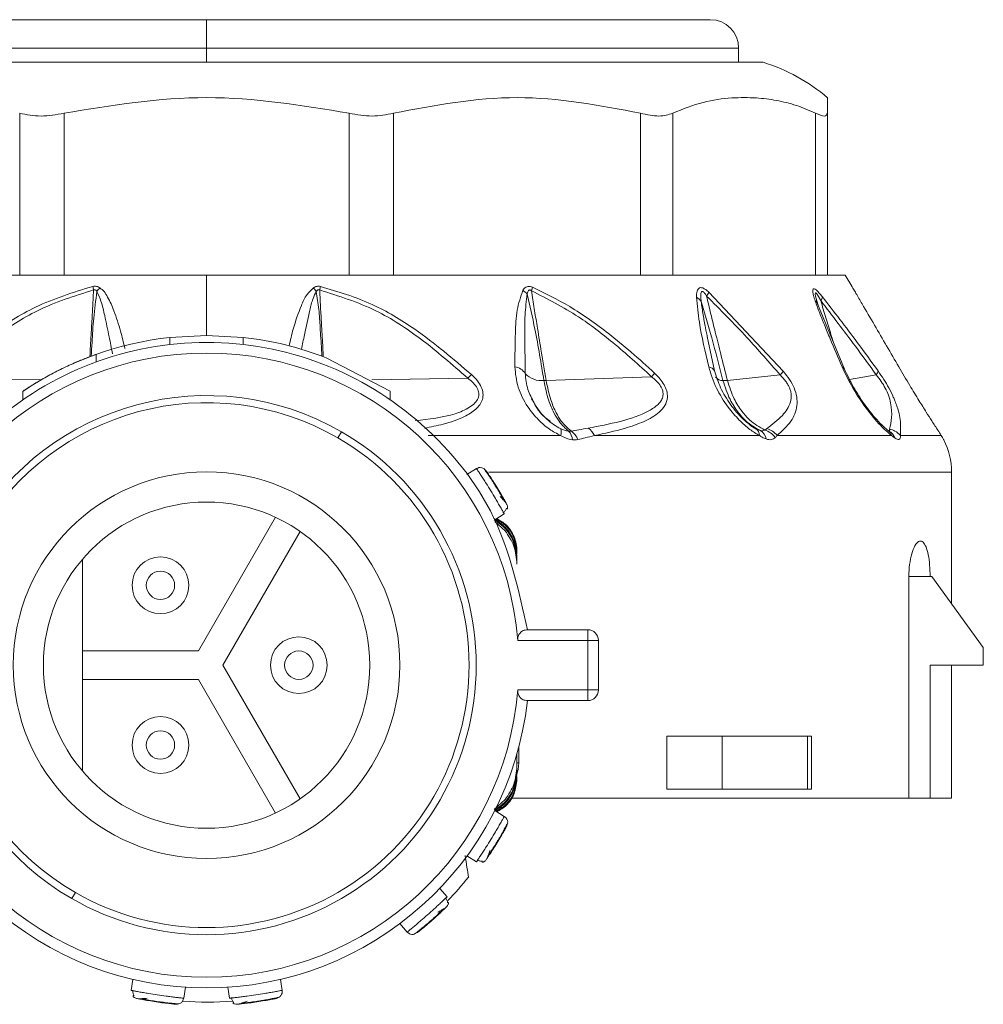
# Model space of a CAD drawing. Header units: millimetres. Extents: x -447 to 1924, y -61 to 422.
# Tile 2 of 57: x -431 to -404, y 153 to 180. Entities that reach past the tile are written whole.
import ezdxf

# ---------------------------------------------------------------- set-up
doc = ezdxf.new("R2010")
doc.units = ezdxf.units.MM

# ---------------------------------------------------------------- blocks, each defined once
blk = doc.blocks.new('Drawing View4')
at = {"color": 7, "linetype": 'Continuous', "lineweight": 18}
for p, q in [((-31.706, 2.201), (-17.506, 2.201)), ((-17.506, 2.201), (-17.506, 1.401)), ((-17.506, 2.201), (-3.306, 2.201)), ((-32.506, 1.401), (-17.506, 1.401)), ((-17.506, 1.001), (-17.506, 1.401)), ((-17.506, 1.401), (-2.506, 1.401)), ((-2.506, 1.001), (-2.506, 1.401)), ((-32.661, 1.001), (-1.816, 1.001)), ((-22.775, -4.999), (-22.775, -0.434)), ((-21.525, -4.999), (-21.525, -0.434)), ((-13.487, -4.999), (-13.487, -0.434)), ((-12.237, -4.999), (-12.237, -0.434)), ((-5.275, -4.999), (-5.275, -0.434)), ((-4.36, -4.999), (-4.36, -0.434)), ((-0.341, -4.999), (-0.341, -0.434)), ((-0.006, -4.999), (-0.006, -0.434)), ((-29.941, -4.999), (-22.559, -4.999)), ((-21.768, -4.999), (-22.559, -4.999)), ((-21.768, -4.999), (-17.506, -4.999)), ((-17.506, -4.999), (-13.244, -4.999)), ((-17.506, -4.999), (-17.506, -6.699)), ((-12.453, -4.999), (-13.244, -4.999)), ((-12.453, -4.999), (-5.071, -4.999)), ((-4.491, -4.999), (-5.071, -4.999)), ((-4.491, -4.999), (-0.23, -4.999)), ((-0.018, -4.999), (-0.23, -4.999)), ((-0.006, -4.999), (0.494, -4.999)), ((0.684, -5.315), (0.494, -4.999)), ((-3.346, -5.486), (-1.249, -7.713)), ((0.479, -7.654), (-0.303, -5.766)), ((-18.541, -6.757), (-17.506, -6.699)), ((-18.541, -6.958), (-18.541, -6.757)), ((-17.506, -6.699), (-16.471, -6.757)), ((-16.471, -6.958), (-16.471, -6.757)), ((-3.187, -7.696), (-3.393, -6.734)), ((-20.62, -7.448), (-20.62, -7.236)), ((-14.131, -7.333), (-12.331, -8.272)), ((-22.167, -7.951), (-24.868, -7.906)), ((-12.845, -7.951), (-10.143, -7.906)), ((-7.936, -7.973), (-4.961, -7.865)), ((-2.825, -7.968), (-1.337, -7.817)), ((0.622, -7.94), (1.371, -7.811)), ((-22.69, -8.52), (-22.69, -8.278)), ((-12.331, -8.513), (-12.331, -8.272)), ((-13.706, -9.417), (-13.806, -9.59)), ((-2.022, -9.333), (-2.16, -9.247)), ((-1.969, -9.36), (-1.979, -9.364)), ((1.776, -9.427), (1.716, -9.389)), ((-7.529, -9.524), (-11.255, -9.524)), ((-1.921, -9.524), (-6.569, -9.524)), ((1.806, -9.524), (-1.426, -9.524)), ((3.205, -9.524), (2.056, -9.524)), ((3.234, -9.574), (3.224, -9.556)), ((3.278, -9.649), (3.27, -9.633)), ((-9.897, -10.456), (-10.165, -10.621)), ((-9.687, -10.458), (-9.688, -10.456)), ((3.494, -10.553), (-9.553, -10.553)), ((3.494, -14.263), (3.494, -10.553)), ((-15.561, -11.83), (-17.737, -15.599)), ((-9.381, -11.9), (-9.113, -11.735)), ((-9.089, -12.209), (-9.382, -11.944)), ((-17.044, -15.999), (-14.868, -12.23)), ((-21.006, -13.014), (-21.006, -18.984)), ((-8.756, -12.784), (-8.756, -12.858)), ((-8.756, -12.969), (-8.756, -13.043)), ((-8.756, -13.043), (-8.756, -13.154)), ((2.293, -13.499), (2.293, -19.749)), ((2.293, -13.499), (2.89, -13.499)), ((2.94, -13.499), (2.89, -13.499)), ((4.39, -15.499), (2.94, -13.499)), ((-8.461, -14.999), (-6.761, -14.999)), ((-6.761, -14.999), (-6.761, -15.299)), ((-8.734, -15.299), (-6.761, -15.299)), ((-6.761, -16.699), (-6.761, -15.299)), ((-6.761, -15.299), (-6.461, -15.299)), ((-6.461, -16.699), (-6.461, -15.299)), ((4.39, -15.999), (4.39, -15.499)), ((-17.737, -15.599), (-21.006, -15.599)), ((-14.868, -19.768), (-17.044, -15.999)), ((4.39, -15.999), (2.89, -15.999)), ((2.89, -19.749), (2.89, -15.999)), ((3.494, -19.749), (3.494, -15.999)), ((-21.006, -16.399), (-17.737, -16.399)), ((-17.737, -16.399), (-15.561, -20.168)), ((-6.761, -16.699), (-8.734, -16.699)), ((-6.761, -16.699), (-6.761, -16.999)), ((-6.461, -16.699), (-6.761, -16.699)), ((-6.761, -16.999), (-8.461, -16.999)), ((-4.53, -17.999), (-4.53, -19.499)), ((-4.53, -17.999), (-2.967, -17.999)), ((-2.967, -17.999), (-2.967, -19.499)), ((-0.57, -17.999), (-2.967, -17.999)), ((-0.57, -19.499), (-0.57, -17.999)), ((-0.57, -17.999), (-0.455, -17.999)), ((-0.455, -19.499), (-0.455, -17.999)), ((-8.706, -18.749), (-8.706, -18.316)), ((-8.756, -18.844), (-8.756, -18.498)), ((-8.756, -18.498), (-8.756, -18.955)), ((-8.756, -18.749), (-8.706, -18.749)), ((-8.756, -19.029), (-8.756, -18.955)), ((-8.756, -19.214), (-8.756, -19.14)), ((-4.53, -19.499), (-2.967, -19.499)), ((-0.57, -19.499), (-2.967, -19.499)), ((-0.455, -19.499), (-0.57, -19.499)), ((-9.397, -20.069), (-9.084, -19.784)), ((-8.88, -19.749), (2.293, -19.749)), ((2.293, -19.749), (2.89, -19.749)), ((2.89, -19.749), (3.494, -19.749)), ((-9.113, -20.263), (-9.381, -20.098)), ((-9.019, -20.451), (-9.018, -20.448)), ((-10.165, -21.377), (-9.897, -21.542)), ((-21.306, -22.581), (-21.206, -22.408)), ((-10.726, -22.53), (-10.935, -22.294)), ((-12.058, -23.288), (-11.85, -23.524)), ((-19.588, -24.858), (-19.635, -25.169)), ((-15.377, -25.169), (-15.424, -24.858)), ((-18.151, -25.391), (-18.105, -25.079)), ((-16.907, -25.079), (-16.861, -25.391)), ((-15.461, -25.362), (-15.458, -25.361)), ((-18.287, -25.55), (-18.285, -25.551))]:
    blk.add_line(p, q, dxfattribs=at)
at = {"color": 7, "linetype": 'Continuous', "lineweight": 18, "flags": 128}
for points in [[(-0.277, -5.821), (-0.34, -5.596), (-0.349, -5.537), (-0.344, -5.501), (-0.338, -5.498), (-0.328, -5.502), (-0.317, -5.512), (-0.303, -5.529), (-0.255, -5.604), (-0.191, -5.721), (-0.191, -5.721)], [(-3.186, -7.697), (-3.178, -7.716), (-3.175, -7.725)], [(-8.759, -19.07), (-8.725, -18.944), (-8.706, -18.749)]]:
    blk.add_lwpolyline(points, dxfattribs=at)
at = {"color": 7, "linetype": 'Continuous', "lineweight": 18}
for centre, radius in [((-17.506, -15.999), 5.45), ((-18.806, -13.747), 0.8), ((-18.806, -13.747), 0.4), ((-14.906, -15.999), 0.8), ((-14.906, -15.999), 0.4), ((-18.806, -18.251), 0.8), ((-18.806, -18.251), 0.4)]:
    blk.add_circle(centre, radius, dxfattribs=at)
for centre, radius, start, end in [((-3.306, 1.401), 0.8, 0, 90), ((-3.343, -3.917), 5.15, 49.5183, 72.7451), ((-13.114, -3.919), 7.726, 190.4457, 191.199), ((-19.711, -6.096), 1.091, 137.4852, 144.4164), ((-15.301, -6.096), 1.091, 35.5839, 42.5146), ((-21.898, -3.918), 7.728, 348.8011, 349.5542), ((-9.002, -6.014), 0.716, 42.1041, 54.997), ((-9.512, -5.09), 1.218, 343.2269, 348.1023), ((-4.074, -5.114), 0.817, 324.312, 332.9367), ((-3.873, -5.962), 0.381, 35.3627, 62.4573), ((-0.449, -5.883), 0.183, 9.6755, 56.8985), ((-0.417, -5.564), 0.276, 325.3525, 350.0463), ((-17.506, -15.999), 9.3, 96.392, 123.8803), ((-17.506, -15.999), 9.3, 68.7239, 83.6126), ((-17.506, -15.999), 8.8, 4.5625, 175.4375), ((-8.868, -7.995), 0.41, 32.3293, 82.7621), ((-7.443, -5.684), 3.304, 318.6958, 320.9747), ((-3.394, -7.833), 0.248, 33.0284, 79.616), ((-2.039, -7.145), 0.972, 316.2502, 324.2975), ((0.375, -7.694), 0.111, 21.7224, 71.6903), ((1.183, -7.652), 0.246, 319.7706, 348.2769), ((-8.347, -9.712), 2.547, 131.5813, 134.8588), ((-8.064, -7.355), 0.622, 222.5894, 276.1157), ((-2.963, -7.725), 0.247, 217.6379, 273.5303), ((-17.506, -15.999), 7.6, 60, 240), ((-17.506, -15.999), 7.4, 60, 240), ((-17.506, -15.999), 7.6, 240, 60), ((-7.8, -9.417), 0.292, 338.5722, 16.7228), ((-7.58, -9.675), 0.392, 4.5888, 44.8043), ((-7.491, -9.794), 0.476, 19.1614, 56.6876), ((-7, -9.72), 0.473, 24.4313, 58.458), ((-2.123, -9.509), 0.203, 355.746, 60.047), ((-2.058, -9.673), 0.33, 9.2768, 60.3932), ((-1.932, -9.907), 0.56, 35.462, 73.3226), ((-1.869, -9.868), 0.562, 37.8002, 73.6245), ((1.523, -9.615), 0.298, 17.8912, 49.3711), ((1.552, -9.726), 0.373, 19.884, 63.1716), ((-17.506, -15.999), 7.4, 240, 60), ((1.494, -10.553), 2, 0, 26.8824), ((-17.506, -15.999), 4.6, 360, 180), ((-6.761, -15.299), 0.3, 0, 90), ((-17.506, -15.999), 4.6, 180, 360), ((-17.506, -15.999), 8.8, 184.5625, 355.4375), ((-6.761, -16.699), 0.3, 270, 0), ((-17.506, -15.999), 9.1, 186.309, 353.691), ((-17.506, -15.999), 9.5, 315.6786, 320.9984), ((-17.506, -15.999), 9.5, 265.9818, 274.3584)]:
    blk.add_arc(centre, radius, start, end, dxfattribs=at)
for points, knots in [([(-13.487, -0.434), (-14.826, -0.214), (-17.506, 0.224), (-20.185, -0.214), (-21.525, -0.434)], [0, 0, 0, 0, 0.499933, 1, 1, 1, 1]), ([(-5.275, -0.434), (-6.434, -0.214), (-8.755, 0.224), (-11.075, -0.214), (-12.237, -0.434)], [0, 0, 0, 0, 0.499632, 1, 1, 1, 1]), ([(-0.341, -0.434), (-0.52, -0.356), (-0.883, -0.199), (-1.44, -0.067), (-2.047, 0.01), (-2.737, 0.007), (-3.527, -0.097), (-4.076, -0.319), (-4.36, -0.434)], [0, 0, 0, 0, 0.135419, 0.274991, 0.415244, 0.585607, 0.785782, 1, 1, 1, 1]), ([(-0.006, -0.007), (-0.006, -0.005), (-0.006, 0.002), (-0.006, -0.101), (-0.006, -0.32), (-0.006, -0.434)], [0, 0, 0, 0, 0.171076, 0.571477, 1, 1, 1, 1]), ([(-24.975, -7.807), (-24.514, -7.413), (-23.689, -6.707), (-22.277, -5.801), (-21.263, -5.489), (-20.713, -5.319)], [0, 0, 0, 0, 0.366467, 0.656613, 1, 1, 1, 1]), ([(-24.868, -7.906), (-24.417, -7.513), (-23.608, -6.809), (-22.226, -5.903), (-21.232, -5.589), (-20.694, -5.419)], [0, 0, 0, 0, 0.368099, 0.658336, 1, 1, 1, 1]), ([(-20.797, -7.301), (-20.785, -7.097), (-20.763, -6.718), (-20.734, -6.188), (-20.71, -5.765), (-20.698, -5.517), (-20.694, -5.419)], [0, 0, 0, 0, 0.324998, 0.604377, 0.844633, 1, 1, 1, 1]), ([(-20.758, -7.286), (-20.75, -7.159), (-20.728, -6.802), (-20.696, -6.193), (-20.632, -5.712), (-20.598, -5.461)], [0, 0, 0, 0, 0.20978, 0.587187, 1, 1, 1, 1]), ([(-20.713, -5.319), (-20.697, -5.317), (-20.662, -5.312), (-20.591, -5.318), (-20.545, -5.343), (-20.515, -5.359)], [0, 0, 0, 0, 0.222827, 0.488483, 1, 1, 1, 1]), ([(-20.694, -5.419), (-20.689, -5.417), (-20.678, -5.414), (-20.661, -5.413), (-20.64, -5.42), (-20.618, -5.436), (-20.605, -5.452), (-20.598, -5.461)], [0, 0, 0, 0, 0.132574, 0.271467, 0.437835, 0.686828, 1, 1, 1, 1]), ([(-20.598, -5.461), (-20.557, -5.552), (-20.458, -5.772), (-20.366, -6.208), (-20.256, -6.701), (-20.19, -7.059), (-20.161, -7.217)], [0, 0, 0, 0, 0.162514, 0.393457, 0.730011, 1, 1, 1, 1]), ([(-20.515, -5.359), (-20.474, -5.393), (-20.384, -5.469), (-20.249, -5.689), (-20.089, -6.06), (-19.934, -6.548), (-19.849, -6.907), (-19.81, -7.07)], [0, 0, 0, 0, 0.082219, 0.179526, 0.407873, 0.730876, 1, 1, 1, 1]), ([(-15.182, -6.996), (-15.145, -6.838), (-15.053, -6.452), (-14.885, -5.97), (-14.71, -5.565), (-14.56, -5.42), (-14.496, -5.359)], [0, 0, 0, 0, 0.271172, 0.663185, 0.858681, 1, 1, 1, 1]), ([(-14.827, -7.095), (-14.802, -6.957), (-14.733, -6.59), (-14.625, -6.112), (-14.528, -5.697), (-14.446, -5.528), (-14.413, -5.461)], [0, 0, 0, 0, 0.251722, 0.67041, 0.870782, 1, 1, 1, 1]), ([(-14.496, -5.359), (-14.465, -5.342), (-14.421, -5.319), (-14.35, -5.312), (-14.317, -5.317), (-14.299, -5.319)], [0, 0, 0, 0, 0.527893, 0.749645, 1, 1, 1, 1]), ([(-14.413, -5.461), (-14.406, -5.452), (-14.394, -5.436), (-14.372, -5.42), (-14.352, -5.414), (-14.335, -5.413), (-14.324, -5.417), (-14.318, -5.419)], [0, 0, 0, 0, 0.312066, 0.577689, 0.709478, 0.846396, 1, 1, 1, 1]), ([(-14.413, -5.461), (-14.387, -5.63), (-14.334, -5.969), (-14.304, -6.511), (-14.274, -6.951), (-14.257, -7.22), (-14.253, -7.287)], [0, 0, 0, 0, 0.2774802, 0.5571743, 0.8903511, 1, 1, 1, 1]), ([(-14.318, -5.419), (-13.779, -5.59), (-12.762, -5.912), (-11.383, -6.824), (-10.577, -7.528), (-10.143, -7.906)], [0, 0, 0, 0, 0.342559, 0.646235, 1, 1, 1, 1]), ([(-14.318, -5.419), (-14.309, -5.603), (-14.292, -5.942), (-14.261, -6.488), (-14.236, -6.932), (-14.22, -7.221), (-14.215, -7.301)], [0, 0, 0, 0, 0.292224, 0.54043, 0.87134, 1, 1, 1, 1]), ([(-14.299, -5.319), (-13.804, -5.467), (-12.862, -5.749), (-11.428, -6.623), (-10.557, -7.364), (-10.037, -7.807)], [0, 0, 0, 0, 0.308412, 0.587789, 1, 1, 1, 1]), ([(-8.817, -7.588), (-8.813, -7.27), (-8.807, -6.732), (-8.778, -5.99), (-8.652, -5.611), (-8.591, -5.427)], [0, 0, 0, 0, 0.427707, 0.722359, 1, 1, 1, 1]), ([(-8.591, -5.427), (-8.574, -5.403), (-8.542, -5.361), (-8.484, -5.328), (-8.43, -5.318), (-8.378, -5.32), (-8.34, -5.334), (-8.32, -5.341)], [0, 0, 0, 0, 0.303841, 0.543349, 0.671179, 0.821746, 1, 1, 1, 1]), ([(-8.522, -7.776), (-8.527, -7.449), (-8.535, -6.9), (-8.539, -6.146), (-8.493, -5.73), (-8.47, -5.533)], [0, 0, 0, 0, 0.4373839, 0.7346037, 1, 1, 1, 1]), ([(-8.47, -5.533), (-8.465, -5.512), (-8.456, -5.476), (-8.434, -5.44), (-8.413, -5.424), (-8.397, -5.419), (-8.38, -5.421), (-8.362, -5.429), (-8.351, -5.437), (-8.345, -5.442)], [0, 0, 0, 0, 0.336697, 0.565233, 0.658713, 0.752306, 0.821694, 0.902667, 1, 1, 1, 1]), ([(-8.47, -5.533), (-8.394, -5.863), (-8.205, -6.677), (-8.075, -7.49), (-7.998, -7.973)], [0, 0, 0, 0, 0.404874, 1, 1, 1, 1]), ([(-8.345, -5.442), (-8.32, -5.61), (-8.27, -5.939), (-8.18, -6.488), (-8.07, -7.163), (-7.985, -7.678), (-7.936, -7.973)], [0, 0, 0, 0, 0.1994012, 0.3895888, 0.6507497, 1, 1, 1, 1]), ([(-8.345, -5.442), (-7.898, -5.672), (-7.097, -6.085), (-5.981, -6.937), (-5.322, -7.537), (-4.961, -7.865)], [0, 0, 0, 0, 0.364986, 0.653176, 1, 1, 1, 1]), ([(-8.32, -5.341), (-7.965, -5.514), (-7.217, -5.879), (-6.305, -6.538), (-5.516, -7.18), (-5.094, -7.566), (-4.877, -7.765)], [0, 0, 0, 0, 0.283427, 0.598157, 0.79281, 1, 1, 1, 1]), ([(-3.697, -5.624), (-3.696, -5.583), (-3.694, -5.51), (-3.672, -5.425), (-3.636, -5.373), (-3.586, -5.349), (-3.517, -5.359), (-3.431, -5.409), (-3.375, -5.459), (-3.346, -5.486)], [0, 0, 0, 0, 0.202674, 0.363901, 0.493169, 0.594446, 0.716905, 0.852714, 1, 1, 1, 1]), ([(-3.562, -5.741), (-3.567, -5.696), (-3.576, -5.619), (-3.574, -5.527), (-3.56, -5.476), (-3.538, -5.461), (-3.522, -5.463), (-3.503, -5.471), (-3.48, -5.492), (-3.447, -5.533), (-3.425, -5.568), (-3.41, -5.591)], [0, 0, 0, 0, 0.274116, 0.463194, 0.592982, 0.653123, 0.685144, 0.720858, 0.783468, 0.856593, 1, 1, 1, 1]), ([(-0.349, -5.729), (-0.366, -5.677), (-0.397, -5.583), (-0.421, -5.467), (-0.418, -5.395), (-0.381, -5.377), (-0.318, -5.417), (-0.236, -5.5), (-0.178, -5.573), (-0.146, -5.612)], [0, 0, 0, 0, 0.195281, 0.351729, 0.494735, 0.605844, 0.71819, 0.84666, 1, 1, 1, 1]), ([(0.684, -5.315), (0.684, -5.315), (0.684, -5.316), (0.731, -5.395), (0.828, -5.561), (1.027, -5.902), (1.43, -6.592), (1.78, -7.195), (2.009, -7.588)], [0, 0, 0, 0, 0.01856, 0.08035, 0.139672, 0.271094, 0.523902, 1, 1, 1, 1]), ([(-3.349, -7.588), (-3.45, -7.164), (-3.61, -6.49), (-3.673, -5.858), (-3.697, -5.624)], [0, 0, 0, 0, 0.629625, 1, 1, 1, 1]), ([(-3.562, -5.741), (-3.461, -6.085), (-3.242, -6.831), (-3.051, -7.572), (-2.948, -7.971)], [0, 0, 0, 0, 0.460533, 1, 1, 1, 1]), ([(-3.383, -6.781), (-3.403, -6.681), (-3.447, -6.461), (-3.511, -6.114), (-3.545, -5.868), (-3.562, -5.741)], [0, 0, 0, 0, 0.287712, 0.634105, 1, 1, 1, 1]), ([(-3.41, -5.591), (-3.371, -5.76), (-3.292, -6.101), (-3.156, -6.647), (-3, -7.27), (-2.886, -7.722), (-2.825, -7.968)], [0, 0, 0, 0, 0.2134593, 0.4293792, 0.6901911, 1, 1, 1, 1]), ([(-3.41, -5.591), (-3.026, -5.976), (-2.313, -6.692), (-1.645, -7.462), (-1.337, -7.817)], [0, 0, 0, 0, 0.53826, 1, 1, 1, 1]), ([(0.41, -7.588), (0.296, -7.322), (0.125, -6.925), (-0.083, -6.422), (-0.227, -6.064), (-0.307, -5.843), (-0.349, -5.729)], [0, 0, 0, 0, 0.420929, 0.628617, 0.808166, 1, 1, 1, 1]), ([(-0.282, -5.807), (-0.288, -5.787), (-0.3, -5.749), (-0.31, -5.714), (-0.314, -5.697)], [0, 0, 0, 0, 0.5132869, 1, 1, 1, 1]), ([(-0.282, -5.807), (-0.288, -5.787), (-0.3, -5.749), (-0.31, -5.714), (-0.314, -5.697)], [0, 0, 0, 0, 0.513285, 1, 1, 1, 1]), ([(-0.191, -5.721), (0.136, -6.147), (0.664, -6.833), (1.176, -7.542), (1.371, -7.811)], [0, 0, 0, 0, 0.619883, 1, 1, 1, 1]), ([(-0.191, -5.721), (-0.144, -5.882), (-0.05, -6.202), (0.068, -6.586), (0.137, -6.811), (0.157, -6.876)], [0, 0, 0, 0, 0.416733, 0.829511, 1, 1, 1, 1]), ([(-0.146, -5.612), (0.183, -6.037), (0.714, -6.723), (1.229, -7.433), (1.424, -7.702)], [0, 0, 0, 0, 0.620107, 1, 1, 1, 1]), ([(-22.69, -8.278), (-22.686, -8.275), (-22.678, -8.27), (-22.593, -8.213), (-22.401, -8.089), (-22.072, -7.893), (-21.681, -7.684), (-21.277, -7.494), (-20.979, -7.371), (-20.799, -7.301), (-20.698, -7.264), (-20.632, -7.24), (-20.624, -7.237), (-20.62, -7.236)], [0, 0, 0, 0, 0.060058, 0.121373, 0.242824, 0.369606, 0.499838, 0.629592, 0.754948, 0.816741, 0.877799, 0.939002, 1, 1, 1, 1]), ([(-7.529, -9.524), (-7.633, -9.469), (-7.858, -9.352), (-8.176, -9.071), (-8.497, -8.674), (-8.759, -8.157), (-8.797, -7.779), (-8.817, -7.588)], [0, 0, 0, 0, 0.137707, 0.297654, 0.485766, 0.740451, 1, 1, 1, 1]), ([(-4.877, -7.765), (-4.823, -7.818), (-4.72, -7.921), (-4.6, -8.094), (-4.525, -8.273), (-4.494, -8.583), (-4.729, -8.895), (-5.176, -9.143), (-5.788, -9.357), (-6.282, -9.462), (-6.569, -9.524)], [0, 0, 0, 0, 0.054232, 0.103303, 0.150337, 0.200897, 0.369635, 0.542742, 0.734318, 1, 1, 1, 1]), ([(-1.921, -9.524), (-2.012, -9.47), (-2.207, -9.354), (-2.511, -9.077), (-2.844, -8.688), (-3.169, -8.17), (-3.288, -7.787), (-3.349, -7.588)], [0, 0, 0, 0, 0.136663, 0.294577, 0.479617, 0.72985, 1, 1, 1, 1]), ([(-1.961, -9.377), (-2.032, -9.334), (-2.175, -9.246), (-2.448, -9.006), (-2.751, -8.653), (-3.037, -8.178), (-3.137, -7.857), (-3.187, -7.696)], [0, 0, 0, 0, 0.121266, 0.245154, 0.495302, 0.747134, 1, 1, 1, 1]), ([(-1.249, -7.713), (-1.187, -7.789), (-1.067, -7.937), (-0.93, -8.193), (-0.856, -8.45), (-0.854, -8.795), (-1.031, -9.172), (-1.284, -9.397), (-1.426, -9.524)], [0, 0, 0, 0, 0.0942, 0.182499, 0.278775, 0.389657, 0.657979, 1, 1, 1, 1]), ([(1.806, -9.524), (1.702, -9.435), (1.467, -9.236), (1.059, -8.733), (0.677, -8.153), (0.493, -7.764), (0.41, -7.588)], [0, 0, 0, 0, 0.2091723, 0.4692564, 0.7606952, 1, 1, 1, 1]), ([(1.735, -9.405), (1.679, -9.359), (1.565, -9.267), (1.326, -9.017), (1.034, -8.65), (0.716, -8.156), (0.558, -7.821), (0.478, -7.653)], [0, 0, 0, 0, 0.122649, 0.246669, 0.495921, 0.746921, 1, 1, 1, 1]), ([(1.424, -7.702), (1.479, -7.781), (1.586, -7.934), (1.736, -8.191), (1.842, -8.4), (1.882, -8.509), (1.895, -8.543)], [0, 0, 0, 0, 0.283852, 0.558242, 0.860394, 1, 1, 1, 1]), ([(2.009, -7.588), (2.111, -7.763), (2.297, -8.079), (2.563, -8.515), (2.772, -8.85), (2.953, -9.133), (3.103, -9.367), (3.174, -9.476), (3.205, -9.524)], [0, 0, 0, 0, 0.237372, 0.431825, 0.589432, 0.718601, 0.877817, 1, 1, 1, 1]), ([(-10.143, -7.906), (-10.087, -7.952), (-9.984, -8.035), (-9.872, -8.182), (-9.82, -8.334), (-9.846, -8.483), (-9.942, -8.617), (-10.154, -8.776), (-10.684, -9.005), (-11.237, -9.063), (-11.625, -9.104)], [0, 0, 0, 0, 0.074945, 0.137868, 0.196171, 0.254679, 0.322607, 0.404654, 0.581372, 1, 1, 1, 1]), ([(-10.037, -7.807), (-9.979, -7.863), (-9.87, -7.971), (-9.755, -8.153), (-9.702, -8.338), (-9.728, -8.57), (-9.912, -8.806), (-10.296, -9.034), (-10.788, -9.206), (-11.184, -9.282), (-11.361, -9.316)], [0, 0, 0, 0, 0.079847, 0.151021, 0.21754, 0.287407, 0.422485, 0.572903, 0.809096, 1, 1, 1, 1]), ([(-8.272, -8.601), (-8.339, -8.477), (-8.484, -8.207), (-8.509, -7.927), (-8.522, -7.776)], [0, 0, 0, 0, 0.460908, 1, 1, 1, 1]), ([(-7.998, -7.973), (-7.958, -8.163), (-7.887, -8.497), (-7.728, -8.869), (-7.541, -9.185), (-7.394, -9.317), (-7.302, -9.399)], [0, 0, 0, 0, 0.294643, 0.521096, 0.701932, 1, 1, 1, 1]), ([(-7.998, -7.973), (-7.987, -7.973), (-7.966, -7.974), (-7.945, -7.973), (-7.936, -7.973)], [0, 0, 0, 0, 0.559976, 1, 1, 1, 1]), ([(-7.936, -7.973), (-7.896, -8.161), (-7.826, -8.495), (-7.667, -8.866), (-7.479, -9.182), (-7.326, -9.314), (-7.23, -9.397)], [0, 0, 0, 0, 0.294538, 0.521008, 0.701872, 1, 1, 1, 1]), ([(-4.961, -7.865), (-4.91, -7.907), (-4.815, -7.985), (-4.703, -8.123), (-4.637, -8.268), (-4.632, -8.409), (-4.682, -8.538), (-4.81, -8.689), (-5.404, -9.066), (-6.138, -9.202), (-6.752, -9.316)], [0, 0, 0, 0, 0.051613, 0.09536, 0.137319, 0.180165, 0.228028, 0.285272, 0.402314, 1, 1, 1, 1]), ([(-2.948, -7.971), (-2.928, -7.972), (-2.891, -7.973), (-2.845, -7.969), (-2.825, -7.968)], [0, 0, 0, 0, 0.559847, 1, 1, 1, 1]), ([(-2.948, -7.971), (-2.889, -8.154), (-2.784, -8.48), (-2.549, -8.847), (-2.266, -9.169), (-2.038, -9.302), (-1.895, -9.386)], [0, 0, 0, 0, 0.287161, 0.511571, 0.692984, 1, 1, 1, 1]), ([(-2.825, -7.968), (-2.768, -8.147), (-2.666, -8.467), (-2.433, -8.829), (-2.154, -9.149), (-1.919, -9.285), (-1.772, -9.37)], [0, 0, 0, 0, 0.28629, 0.510661, 0.69222, 1, 1, 1, 1]), ([(-1.337, -7.817), (-1.28, -7.876), (-1.198, -7.961), (-1.114, -8.091), (-1.067, -8.187), (-1.036, -8.285), (-1.016, -8.426), (-1.059, -8.687), (-1.29, -9.007), (-1.558, -9.212), (-1.711, -9.329)], [0, 0, 0, 0, 0.088148, 0.127362, 0.165638, 0.20809, 0.253003, 0.357761, 0.633199, 1, 1, 1, 1]), ([(1.371, -7.811), (1.419, -7.872), (1.512, -7.987), (1.637, -8.194), (1.73, -8.409), (1.85, -8.88), (1.794, -9.134), (1.747, -9.345)], [0, 0, 0, 0, 0.097572, 0.186101, 0.286324, 0.407959, 1, 1, 1, 1]), ([(-8.342, -8.486), (-8.232, -8.683), (-8.088, -8.938), (-7.863, -9.088), (-7.812, -9.122)], [0, 0, 0, 0, 0.771732, 1, 1, 1, 1]), ([(-7.901, -9.07), (-7.909, -9.064), (-8.049, -8.95), (-8.187, -8.788), (-8.262, -8.622), (-8.272, -8.601)], [0, 0, 0, 0, 0.045468, 0.878215, 1, 1, 1, 1]), ([(1.895, -8.543), (1.916, -8.596), (2.019, -8.855), (2.069, -9.179), (2.06, -9.414), (2.056, -9.524)], [0, 0, 0, 0, 0.118925, 0.586309, 1, 1, 1, 1]), ([(-7.521, -9.333), (-7.592, -9.295), (-7.73, -9.222), (-7.845, -9.119), (-7.901, -9.07)], [0, 0, 0, 0, 0.517972, 1, 1, 1, 1]), ([(-7.302, -9.399), (-7.34, -9.393), (-7.414, -9.38), (-7.486, -9.348), (-7.521, -9.333)], [0, 0, 0, 0, 0.523137, 1, 1, 1, 1]), ([(-7.23, -9.397), (-7.243, -9.399), (-7.265, -9.402), (-7.291, -9.4), (-7.302, -9.399)], [0, 0, 0, 0, 0.560007, 1, 1, 1, 1]), ([(-6.752, -9.316), (-6.84, -9.332), (-6.997, -9.36), (-7.158, -9.385), (-7.23, -9.397)], [0, 0, 0, 0, 0.554562, 1, 1, 1, 1]), ([(-1.895, -9.386), (-1.919, -9.378), (-1.96, -9.364), (-2.004, -9.343), (-2.022, -9.333)], [0, 0, 0, 0, 0.574767, 1, 1, 1, 1]), ([(-1.772, -9.37), (-1.787, -9.382), (-1.815, -9.404), (-1.87, -9.392), (-1.895, -9.386)], [0, 0, 0, 0, 0.541687, 1, 1, 1, 1]), ([(-1.711, -9.329), (-1.722, -9.337), (-1.742, -9.351), (-1.762, -9.364), (-1.772, -9.37)], [0, 0, 0, 0, 0.557314, 1, 1, 1, 1]), ([(1.747, -9.345), (1.75, -9.355), (1.755, -9.376), (1.745, -9.392), (1.73, -9.39), (1.723, -9.39)], [0, 0, 0, 0, 0.381512, 0.751212, 1, 1, 1, 1]), ([(2.056, -9.524), (2.008, -9.477), (1.922, -9.392), (1.801, -9.359), (1.747, -9.345)], [0, 0, 0, 0, 0.559299, 1, 1, 1, 1]), ([(-7.189, -9.644), (-7.25, -9.632), (-7.365, -9.609), (-7.476, -9.551), (-7.529, -9.524)], [0, 0, 0, 0, 0.530896, 1, 1, 1, 1]), ([(-7.042, -9.638), (-7.069, -9.642), (-7.116, -9.65), (-7.167, -9.646), (-7.189, -9.644)], [0, 0, 0, 0, 0.560194, 1, 1, 1, 1]), ([(-6.569, -9.524), (-6.655, -9.546), (-6.81, -9.586), (-6.97, -9.622), (-7.042, -9.638)], [0, 0, 0, 0, 0.555292, 1, 1, 1, 1]), ([(-1.732, -9.62), (-1.768, -9.605), (-1.83, -9.58), (-1.894, -9.54), (-1.921, -9.524)], [0, 0, 0, 0, 0.579744, 1, 1, 1, 1]), ([(-1.476, -9.582), (-1.508, -9.606), (-1.557, -9.642), (-1.652, -9.644), (-1.705, -9.628), (-1.732, -9.62)], [0, 0, 0, 0, 0.4821932, 0.7402634, 1, 1, 1, 1]), ([(-1.426, -9.524), (-1.435, -9.535), (-1.451, -9.554), (-1.468, -9.573), (-1.476, -9.582)], [0, 0, 0, 0, 0.558376, 1, 1, 1, 1]), ([(1.903, -9.599), (1.886, -9.587), (1.855, -9.565), (1.821, -9.536), (1.806, -9.524)], [0, 0, 0, 0, 0.55931, 1, 1, 1, 1]), ([(2.056, -9.524), (2.055, -9.551), (2.055, -9.604), (2.019, -9.638), (1.969, -9.637), (1.925, -9.612), (1.903, -9.599)], [0, 0, 0, 0, 0.273675, 0.544486, 0.766897, 1, 1, 1, 1]), ([(3.205, -9.524), (3.228, -9.562), (3.27, -9.632), (3.275, -9.643), (3.278, -9.649)], [0, 0, 0, 0, 0.54913, 1, 1, 1, 1]), ([(-9.897, -10.456), (-9.892, -10.463), (-9.884, -10.474), (-9.836, -10.547), (-9.778, -10.635), (-9.704, -10.749), (-9.608, -10.899), (-9.49, -11.087), (-9.376, -11.278), (-9.286, -11.431), (-9.219, -11.547), (-9.169, -11.635), (-9.15, -11.669), (-9.142, -11.683)], [0, 0, 0, 0, 0.123193, 0.19963, 0.285796, 0.371935, 0.448355, 0.571553, 0.694747, 0.771169, 0.857312, 0.943534, 1, 1, 1, 1]), ([(-9.416, -10.859), (-9.432, -10.834), (-9.481, -10.757), (-9.555, -10.646), (-9.628, -10.54), (-9.678, -10.47), (-9.685, -10.461), (-9.688, -10.456)], [0, 0, 0, 0, 0.108658, 0.332006, 0.554933, 0.777468, 1, 1, 1, 1]), ([(-9.628, -10.513), (-9.623, -10.52), (-9.613, -10.534), (-9.54, -10.641), (-9.437, -10.796), (-9.32, -10.983), (-9.207, -11.172), (-9.115, -11.333), (-9.053, -11.448), (-9.045, -11.463), (-9.041, -11.47)], [0, 0, 0, 0, 0.123327, 0.248039, 0.373729, 0.500052, 0.626334, 0.751958, 0.876621, 1, 1, 1, 1]), ([(-9.107, -11.378), (-9.131, -11.336), (-9.177, -11.252), (-9.268, -11.098), (-9.35, -10.962), (-9.4, -10.885), (-9.416, -10.859)], [0, 0, 0, 0, 0.283378, 0.567938, 0.853248, 1, 1, 1, 1]), ([(-9.062, -11.431), (-9.065, -11.427), (-9.072, -11.417), (-9.105, -11.379), (-9.157, -11.323), (-9.207, -11.271), (-9.233, -11.245)], [0, 0, 0, 0, 0.227906, 0.471042, 0.728935, 1, 1, 1, 1]), ([(-9.151, -11.691), (-9.14, -11.685), (-9.119, -11.672), (-9.09, -11.645), (-9.066, -11.612), (-9.056, -11.588), (-9.051, -11.575)], [0, 0, 0, 0, 0.232664, 0.479578, 0.736996, 1, 1, 1, 1]), ([(-9.049, -11.589), (-9.041, -11.591), (-9.022, -11.596), (-9.019, -11.578), (-9.017, -11.568)], [0, 0, 0, 0, 0.4434447, 1, 1, 1, 1]), ([(-9.041, -11.47), (-9.03, -11.494), (-9.015, -11.526), (-9.02, -11.559), (-9.021, -11.568)], [0, 0, 0, 0, 0.7445897, 1, 1, 1, 1]), ([(-8.756, -12.969), (-8.774, -12.81), (-8.809, -12.497), (-9.053, -12.101), (-9.293, -11.942), (-9.404, -11.868)], [0, 0, 0, 0, 0.357798, 0.70179, 1, 1, 1, 1]), ([(-8.756, -13.043), (-8.773, -12.882), (-8.807, -12.562), (-9.044, -12.15), (-9.285, -11.977), (-9.395, -11.899)], [0, 0, 0, 0, 0.352971, 0.704788, 1, 1, 1, 1]), ([(-8.756, -12.858), (-8.772, -12.709), (-8.803, -12.412), (-9.039, -12.06), (-9.257, -11.932), (-9.347, -11.879)], [0, 0, 0, 0, 0.370547, 0.740637, 1, 1, 1, 1]), ([(-9.327, -11.866), (-9.233, -11.92), (-9.023, -12.041), (-8.853, -12.314), (-8.768, -12.575), (-8.76, -12.714), (-8.756, -12.784)], [0, 0, 0, 0, 0.281088, 0.63342, 0.815104, 1, 1, 1, 1]), ([(-9.142, -11.683), (-9.139, -11.688), (-9.118, -11.726), (-9.115, -11.731), (-9.113, -11.735)], [0, 0, 0, 0, 0.139679, 1, 1, 1, 1]), ([(-8.756, -13.154), (-8.772, -12.979), (-8.802, -12.635), (-8.995, -12.349), (-9.089, -12.209)], [0, 0, 0, 0, 0.510429, 1, 1, 1, 1]), ([(2.89, -13.499), (2.888, -13.389), (2.882, -13.169), (2.842, -12.876), (2.778, -12.649), (2.693, -12.512), (2.593, -12.483), (2.487, -12.573), (2.39, -12.777), (2.32, -13.068), (2.295, -13.326), (2.293, -13.469), (2.293, -13.499)], [0, 0, 0, 0, 0.102692, 0.205345, 0.309125, 0.415784, 0.526123, 0.639705, 0.754182, 0.86573, 0.971495, 1, 1, 1, 1]), ([(-8.734, -15.299), (-8.734, -15.28), (-8.735, -15.242), (-8.723, -15.187), (-8.702, -15.136), (-8.658, -15.073), (-8.578, -15.012), (-8.502, -15.004), (-8.461, -14.999)], [0, 0, 0, 0, 0.099778, 0.201327, 0.310031, 0.425806, 0.688171, 1, 1, 1, 1]), ([(-8.461, -16.999), (-8.502, -16.994), (-8.578, -16.986), (-8.659, -16.925), (-8.703, -16.861), (-8.724, -16.809), (-8.735, -16.754), (-8.734, -16.717), (-8.734, -16.699)], [0, 0, 0, 0, 0.312144, 0.57468, 0.692214, 0.802718, 0.902281, 1, 1, 1, 1]), ([(-9.084, -19.784), (-8.991, -19.644), (-8.801, -19.359), (-8.771, -19.018), (-8.756, -18.844)], [0, 0, 0, 0, 0.489706, 1, 1, 1, 1]), ([(-9.384, -20.09), (-9.278, -20.014), (-9.041, -19.845), (-8.808, -19.436), (-8.773, -19.115), (-8.756, -18.955)], [0, 0, 0, 0, 0.287855, 0.643345, 1, 1, 1, 1]), ([(-9.371, -20.104), (-9.272, -20.038), (-9.044, -19.886), (-8.809, -19.501), (-8.774, -19.188), (-8.756, -19.029)], [0, 0, 0, 0, 0.27551, 0.63061, 1, 1, 1, 1]), ([(-9.347, -20.119), (-9.257, -20.066), (-9.039, -19.937), (-8.803, -19.586), (-8.772, -19.288), (-8.756, -19.14)], [0, 0, 0, 0, 0.25938, 0.62929, 1, 1, 1, 1]), ([(-8.756, -19.214), (-8.773, -19.352), (-8.805, -19.624), (-9.025, -19.956), (-9.234, -20.078), (-9.327, -20.132)], [0, 0, 0, 0, 0.365361, 0.718401, 1, 1, 1, 1]), ([(-9.327, -20.132), (-9.23, -20.08), (-9.06, -19.989), (-8.966, -19.822), (-8.925, -19.749)], [0, 0, 0, 0, 0.565507, 1, 1, 1, 1]), ([(-9.113, -20.263), (-9.117, -20.27), (-9.123, -20.281), (-9.166, -20.358), (-9.218, -20.45), (-9.286, -20.567), (-9.376, -20.72), (-9.49, -20.911), (-9.608, -21.099), (-9.704, -21.249), (-9.777, -21.362), (-9.833, -21.446), (-9.854, -21.479), (-9.863, -21.491)], [0, 0, 0, 0, 0.123193, 0.19963, 0.285796, 0.371935, 0.448355, 0.571553, 0.694747, 0.771169, 0.857312, 0.943534, 1, 1, 1, 1]), ([(-9.041, -20.527), (-9.045, -20.535), (-9.053, -20.55), (-9.115, -20.664), (-9.207, -20.826), (-9.32, -21.015), (-9.437, -21.202), (-9.54, -21.357), (-9.613, -21.464), (-9.623, -21.478), (-9.628, -21.485)], [0, 0, 0, 0, 0.123327, 0.248039, 0.373729, 0.500052, 0.626334, 0.751958, 0.876621, 1, 1, 1, 1]), ([(-9.254, -20.874), (-9.239, -20.848), (-9.192, -20.77), (-9.127, -20.653), (-9.066, -20.54), (-9.026, -20.464), (-9.021, -20.454), (-9.018, -20.448)], [0, 0, 0, 0, 0.108658, 0.332006, 0.554933, 0.777468, 1, 1, 1, 1]), ([(-9.575, -21.384), (-9.549, -21.344), (-9.496, -21.265), (-9.399, -21.114), (-9.315, -20.979), (-9.269, -20.9), (-9.254, -20.874)], [0, 0, 0, 0, 0.283378, 0.567938, 0.853248, 1, 1, 1, 1]), ([(-10.219, -21.365), (-10.201, -21.478), (-10.169, -21.684), (-10.137, -21.886), (-10.123, -21.978)], [0, 0, 0, 0, 0.550612, 1, 1, 1, 1]), ([(-9.603, -21.449), (-9.6, -21.444), (-9.594, -21.434), (-9.576, -21.387), (-9.549, -21.315), (-9.526, -21.247), (-9.514, -21.212)], [0, 0, 0, 0, 0.227906, 0.471042, 0.728935, 1, 1, 1, 1]), ([(-9.863, -21.491), (-9.866, -21.497), (-9.891, -21.533), (-9.894, -21.538), (-9.897, -21.542)], [0, 0, 0, 0, 0.139679, 1, 1, 1, 1]), ([(-9.874, -21.487), (-9.864, -21.494), (-9.842, -21.507), (-9.806, -21.52), (-9.766, -21.527), (-9.739, -21.525), (-9.726, -21.524)], [0, 0, 0, 0, 0.232664, 0.479578, 0.736996, 1, 1, 1, 1]), ([(-9.737, -21.532), (-9.735, -21.54), (-9.731, -21.559), (-9.714, -21.554), (-9.704, -21.551)], [0, 0, 0, 0, 0.443445, 1, 1, 1, 1]), ([(-9.628, -21.485), (-9.644, -21.506), (-9.665, -21.533), (-9.697, -21.545), (-9.706, -21.548)], [0, 0, 0, 0, 0.744589, 1, 1, 1, 1]), ([(-10.77, -22.572), (-10.781, -22.583), (-10.809, -22.609), (-10.882, -22.679), (-10.98, -22.77), (-11.112, -22.891), (-11.277, -23.04), (-11.445, -23.185), (-11.58, -23.301), (-11.684, -23.388), (-11.765, -23.455), (-11.833, -23.511), (-11.843, -23.519), (-11.85, -23.524)], [0, 0, 0, 0, 0.056465, 0.142687, 0.228831, 0.305254, 0.428447, 0.551647, 0.628067, 0.714206, 0.800371, 0.876807, 1, 1, 1, 1]), ([(-10.714, -22.701), (-10.715, -22.688), (-10.717, -22.661), (-10.731, -22.623), (-10.75, -22.589), (-10.767, -22.571), (-10.776, -22.561)], [0, 0, 0, 0, 0.263004, 0.520422, 0.767336, 1, 1, 1, 1]), ([(-10.726, -22.53), (-10.729, -22.534), (-10.733, -22.538), (-10.765, -22.568), (-10.77, -22.572)], [0, 0, 0, 0, 0.860318, 1, 1, 1, 1]), ([(-10.735, -22.804), (-10.718, -22.785), (-10.694, -22.759), (-10.689, -22.726), (-10.687, -22.718)], [0, 0, 0, 0, 0.751955, 1, 1, 1, 1]), ([(-10.684, -22.719), (-10.683, -22.709), (-10.68, -22.691), (-10.7, -22.69), (-10.708, -22.69)], [0, 0, 0, 0, 0.553128, 1, 1, 1, 1]), ([(-10.735, -22.804), (-10.741, -22.81), (-10.753, -22.822), (-10.846, -22.914), (-10.981, -23.041), (-11.144, -23.19), (-11.311, -23.334), (-11.454, -23.452), (-11.556, -23.533), (-11.57, -23.544), (-11.576, -23.549)], [0, 0, 0, 0, 0.123378, 0.248041, 0.373662, 0.49995, 0.626272, 0.751963, 0.876674, 1, 1, 1, 1]), ([(-11.272, -23.279), (-11.249, -23.259), (-11.18, -23.2), (-11.061, -23.095), (-10.929, -22.973), (-10.86, -22.907), (-10.825, -22.874)], [0, 0, 0, 0, 0.146755, 0.432065, 0.716623, 1, 1, 1, 1]), ([(-10.984, -22.964), (-10.952, -22.946), (-10.889, -22.912), (-10.823, -22.873), (-10.78, -22.846), (-10.771, -22.839), (-10.767, -22.836)], [0, 0, 0, 0, 0.271066, 0.528959, 0.772095, 1, 1, 1, 1]), ([(-11.65, -23.585), (-11.645, -23.582), (-11.636, -23.575), (-11.568, -23.522), (-11.468, -23.442), (-11.364, -23.358), (-11.295, -23.299), (-11.272, -23.279)], [0, 0, 0, 0, 0.222533, 0.4450683, 0.6679955, 0.8913452, 1, 1, 1, 1]), ([(-11.65, -23.584), (-11.673, -23.588), (-11.72, -23.596), (-11.793, -23.575), (-11.831, -23.541), (-11.85, -23.524)], [0, 0, 0, 0, 0.3115593, 0.6557796, 1, 1, 1, 1]), ([(-19.575, -25.18), (-19.581, -25.179), (-19.625, -25.171), (-19.63, -25.17), (-19.635, -25.169)], [0, 0, 0, 0, 0.139679, 1, 1, 1, 1]), ([(-19.576, -25.168), (-19.578, -25.18), (-19.582, -25.206), (-19.58, -25.244), (-19.571, -25.284), (-19.558, -25.307), (-19.552, -25.319)], [0, 0, 0, 0, 0.232664, 0.479578, 0.736996, 1, 1, 1, 1]), ([(-18.151, -25.391), (-18.159, -25.39), (-18.172, -25.389), (-18.259, -25.379), (-18.364, -25.367), (-18.499, -25.35), (-18.675, -25.327), (-18.895, -25.297), (-19.115, -25.261), (-19.291, -25.232), (-19.423, -25.209), (-19.522, -25.191), (-19.56, -25.183), (-19.575, -25.18)], [0, 0, 0, 0, 0.123193, 0.19963, 0.285796, 0.371935, 0.448355, 0.571553, 0.694747, 0.771169, 0.857312, 0.943534, 1, 1, 1, 1]), ([(-15.377, -25.169), (-15.385, -25.171), (-15.398, -25.173), (-15.484, -25.19), (-15.588, -25.209), (-15.721, -25.232), (-15.897, -25.261), (-16.116, -25.297), (-16.336, -25.327), (-16.513, -25.35), (-16.646, -25.367), (-16.747, -25.378), (-16.785, -25.383), (-16.801, -25.384)], [0, 0, 0, 0, 0.123193, 0.19963, 0.285796, 0.371935, 0.448355, 0.571553, 0.694747, 0.771169, 0.857312, 0.943534, 1, 1, 1, 1]), ([(-19.563, -25.312), (-19.57, -25.317), (-19.586, -25.328), (-19.574, -25.342), (-19.568, -25.35)], [0, 0, 0, 0, 0.443445, 1, 1, 1, 1]), ([(-19.478, -25.394), (-19.503, -25.387), (-19.537, -25.378), (-19.56, -25.354), (-19.566, -25.347)], [0, 0, 0, 0, 0.74459, 1, 1, 1, 1]), ([(-18.367, -25.56), (-18.375, -25.56), (-18.392, -25.558), (-18.522, -25.545), (-18.707, -25.524), (-18.925, -25.494), (-19.143, -25.459), (-19.325, -25.425), (-19.453, -25.4), (-19.47, -25.396), (-19.478, -25.394)], [0, 0, 0, 0, 0.123327, 0.248039, 0.373729, 0.500052, 0.626334, 0.751958, 0.876621, 1, 1, 1, 1]), ([(-19.434, -25.403), (-19.429, -25.404), (-19.417, -25.405), (-19.367, -25.404), (-19.29, -25.4), (-19.218, -25.395), (-19.182, -25.392)], [0, 0, 0, 0, 0.227906, 0.471042, 0.728935, 1, 1, 1, 1]), ([(-19.364, -25.403), (-19.317, -25.412), (-19.223, -25.43), (-19.047, -25.46), (-18.889, -25.484), (-18.799, -25.496), (-18.769, -25.5)], [0, 0, 0, 0, 0.283378, 0.567938, 0.853248, 1, 1, 1, 1]), ([(-18.769, -25.5), (-18.739, -25.504), (-18.649, -25.516), (-18.516, -25.53), (-18.388, -25.543), (-18.302, -25.55), (-18.291, -25.55), (-18.285, -25.551)], [0, 0, 0, 0, 0.108658, 0.332006, 0.554933, 0.777468, 1, 1, 1, 1]), ([(-16.801, -25.384), (-16.807, -25.385), (-16.85, -25.39), (-16.856, -25.39), (-16.861, -25.391)], [0, 0, 0, 0, 0.139679, 1, 1, 1, 1]), ([(-16.805, -25.373), (-16.803, -25.385), (-16.8, -25.41), (-16.786, -25.447), (-16.766, -25.482), (-16.747, -25.501), (-16.737, -25.51)], [0, 0, 0, 0, 0.232664, 0.479578, 0.736996, 1, 1, 1, 1]), ([(-16.75, -25.507), (-16.756, -25.514), (-16.768, -25.529), (-16.752, -25.539), (-16.744, -25.544)], [0, 0, 0, 0, 0.443445, 1, 1, 1, 1]), ([(-16.645, -25.56), (-16.671, -25.561), (-16.706, -25.562), (-16.735, -25.545), (-16.743, -25.541)], [0, 0, 0, 0, 0.74459, 1, 1, 1, 1]), ([(-15.534, -25.394), (-15.542, -25.396), (-15.559, -25.4), (-15.686, -25.425), (-15.869, -25.459), (-16.087, -25.494), (-16.305, -25.524), (-16.49, -25.545), (-16.619, -25.558), (-16.636, -25.56), (-16.645, -25.56)], [0, 0, 0, 0, 0.123327, 0.248039, 0.373729, 0.500052, 0.626334, 0.751958, 0.876621, 1, 1, 1, 1]), ([(-16.6, -25.556), (-16.595, -25.555), (-16.584, -25.553), (-16.536, -25.537), (-16.464, -25.511), (-16.396, -25.485), (-16.362, -25.472)], [0, 0, 0, 0, 0.227906, 0.471042, 0.728935, 1, 1, 1, 1]), ([(-16.534, -25.536), (-16.486, -25.53), (-16.391, -25.52), (-16.213, -25.497), (-16.056, -25.474), (-15.966, -25.459), (-15.936, -25.454)], [0, 0, 0, 0, 0.283378, 0.567938, 0.853248, 1, 1, 1, 1]), ([(-15.936, -25.454), (-15.906, -25.449), (-15.817, -25.434), (-15.685, -25.409), (-15.559, -25.383), (-15.475, -25.365), (-15.464, -25.362), (-15.458, -25.361)], [0, 0, 0, 0, 0.108658, 0.332006, 0.554933, 0.777468, 1, 1, 1, 1])]:
    blk.add_open_spline(points, degree=3, knots=knots, dxfattribs=at)
for points in [[(-22.775, -0.434), (-22.578, -0.475), (-22.183, -0.556), (-21.744, -0.475), (-21.525, -0.434)], [(-13.487, -0.434), (-13.267, -0.475), (-12.829, -0.556), (-12.434, -0.475), (-12.237, -0.434)], [(-5.275, -0.434), (-5.092, -0.475), (-4.727, -0.556), (-4.482, -0.475), (-4.36, -0.434)], [(-0.341, -0.434), (-0.244, -0.475), (-0.05, -0.556), (-0.021, -0.475), (-0.006, -0.434)], [(-26.551, -14.999), (-26.312, -13.911), (-25.834, -11.735), (-23.699, -9.069), (-20.832, -7.307), (-17.506, -6.695), (-14.179, -7.307), (-11.313, -9.069), (-9.178, -11.735), (-8.7, -13.911), (-8.461, -14.999)], [(-9.628, -10.513), (-9.645, -10.494), (-9.678, -10.455), (-9.75, -10.427), (-9.828, -10.424), (-9.874, -10.446), (-9.897, -10.456)], [(-9.041, -20.527), (-9.032, -20.504), (-9.013, -20.457), (-9.02, -20.38), (-9.053, -20.309), (-9.093, -20.278), (-9.113, -20.263)], [(-15.534, -25.394), (-15.51, -25.386), (-15.461, -25.37), (-15.407, -25.315), (-15.374, -25.245), (-15.376, -25.194), (-15.377, -25.169)], [(-18.367, -25.56), (-18.341, -25.56), (-18.291, -25.559), (-18.223, -25.522), (-18.171, -25.464), (-18.158, -25.415), (-18.151, -25.391)]]:
    blk.add_open_spline(points, degree=3, dxfattribs=at)

msp = doc.modelspace()

# ---------------------------------------------------------------- block references
at = {"color": 7, "linetype": 'Continuous', "lineweight": 18}
msp.add_blockref('Drawing View4', (-407.961, 178.107), dxfattribs=at)

doc.saveas('drawing.dxf')
